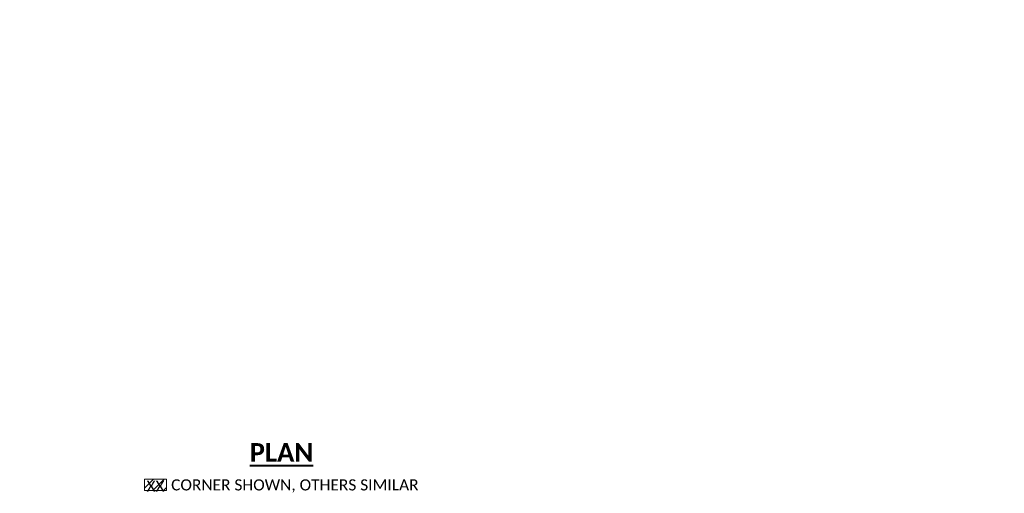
# Model space of a CAD drawing. Extents: x 145 to 1819, y 761 to 1310.
# Tile 4 of 18: x 223 to 355, y 1160 to 1224. Entities that reach past the tile are written whole.
import ezdxf
from ezdxf.enums import TextEntityAlignment as Align

# ---------------------------------------------------------------- set-up
doc = ezdxf.new("R2010")
doc.units = 0
doc.header["$MEASUREMENT"] = 0
doc.layers.add('B_ANNO_DESIGN_NOTES', color=1, linetype='Continuous', lineweight=18, true_color=0xff0000)
doc.layers.add('B_ANNO_TEXT', color=7, linetype='Continuous', lineweight=18)
doc.layers.add('B_ANNO_TEXT_TITLE', color=7, linetype='Continuous', lineweight=40)
doc.styles.add('Annotative', font='calibri.ttf', dxfattribs={"height": 0.0625})
doc.styles.get("Standard").update_dxf_attribs({"font": 'calibri.ttf'})
doc.styles.add('Title', font='calibrib.ttf', dxfattribs={"height": 0.125})

# ---------------------------------------------------------------- blocks, each defined once
blk = doc.blocks.new('INS_SS42_BASE')
at = {"layer": 'B_ANNO_DESIGN_NOTES'}
h = blk.add_hatch(dxfattribs=at)
h.set_pattern_fill('ANSI31', color=256, scale=8)
h.set_pattern_definition([(45, (95.0886, 104.3849), (-0.7071, 0.7071), [])])
h.paths.add_polyline_path([(94.66, 103.97), (97.6, 103.97), (97.6, 102.47), (94.66, 102.47)])
blk.add_lwpolyline([(94.66, 103.97), (97.6, 103.97), (97.6, 102.47), (94.66, 102.47)], close=True, dxfattribs=at)
at = {"lineweight": 30, "flags": 104}
for tag, p in [('SUB1', (311.28, 226.1, 1.68)), ('SUB2', (319.28, 226.1, 1.68))]:
    blk.add_attdef(tag, text='', height=1.5, dxfattribs=at).set_placement(p, align=Align.MIDDLE_CENTER)
at = {"layer": 'B_ANNO_TEXT', "insert": (131.56, 103.97), "char_height": 1.5001, "attachment_point": 3, "style": 'Annotative'}
blk.add_mtext('      CORNER SHOWN, OTHERS SIMILAR', dxfattribs=at)
at = {"layer": 'B_ANNO_TEXT', "lineweight": 30}
for tag, p in [('SUB1', (311.28, 226.1)), ('SUB2', (319.28, 226.1))]:
    blk.add_attdef(tag, text='', height=1.5, dxfattribs=at).set_placement(p, align=Align.MIDDLE_CENTER)
at = {"layer": 'B_ANNO_TEXT', "style": 'Annotative'}
for tag, p in [('CORNER1', (97.36, 101.83)), ('CORNER2', (98.57, 3.31))]:
    blk.add_attdef(tag, text='', height=1.5, dxfattribs=at).set_placement(p, align=Align.BOTTOM_RIGHT)
at = {"layer": 'B_ANNO_TEXT_TITLE', "insert": (113.1, 107.6), "char_height": 2.5, "attachment_point": 5, "line_spacing_factor": 0.8, "style": 'Title', "bg_fill": 3, "box_fill_scale": 1.5, "bg_fill_color": 255, "bg_fill_transparency": 0}
blk.add_mtext('{\\LPLAN}', dxfattribs=at)

msp = doc.modelspace()

# ---------------------------------------------------------------- block references
ref = msp.add_blockref('INS_SS42_BASE', (144.94, 1058.3))
ref.add_attrib('CORNER1', 'XX', dxfattribs={"layer": 'B_ANNO_TEXT', "height": 1.5, "style": 'Annotative'}).set_placement((242.3, 1160.14), align=Align.BOTTOM_RIGHT)

doc.saveas('drawing.dxf')
